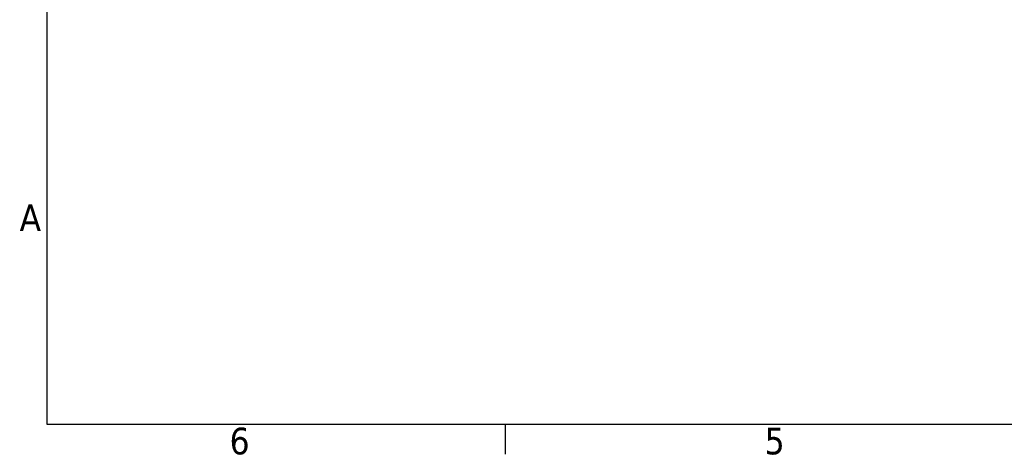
# Model space of a CAD drawing. Header units: millimetres. Extents: x 0 to 420, y 0 to 297.
# Tile 1 of 18: x 6 to 135, y 6 to 63. Entities that reach past the tile are written whole.
import ezdxf

# ---------------------------------------------------------------- set-up
doc = ezdxf.new("R2010")
doc.units = ezdxf.units.MM
doc.layers.get('0').update_dxf_attribs({"lineweight": 25})
doc.layers.add('Geometria schizzo (ISO)', color=7, linetype='Continuous', lineweight=25)
doc.layers.add('Simbolo (ISO)', color=7, linetype='Continuous', lineweight=25)
doc.styles.add('DEFAULT-ISO', font='TAHOMA.TTF')

# ---------------------------------------------------------------- blocks, each defined once
blk = doc.blocks.new('Bordi Default Border')
at = {"layer": 'Geometria schizzo (ISO)'}
blk.add_line((70, 10), (70, 6.1), dxfattribs=at)
at = {"layer": 'Geometria schizzo (ISO)', "flags": 128}
blk.add_lwpolyline([(10, 10), (10, 287), (410, 287), (410, 10), (10, 10)], dxfattribs=at)
at = {"layer": 'Simbolo (ISO)', "char_height": 3.5, "attachment_point": 7, "style": 'DEFAULT-ISO'}
for s, insert in [('A', (6.36, 35.38)), ('6', (33.88, 6.03)), ('5', (103.98, 6.03))]:
    blk.add_mtext(s, dxfattribs=dict(at, insert=insert))

msp = doc.modelspace()

# ---------------------------------------------------------------- block references
msp.add_blockref('Bordi Default Border', (0, 0))

doc.saveas('drawing.dxf')
